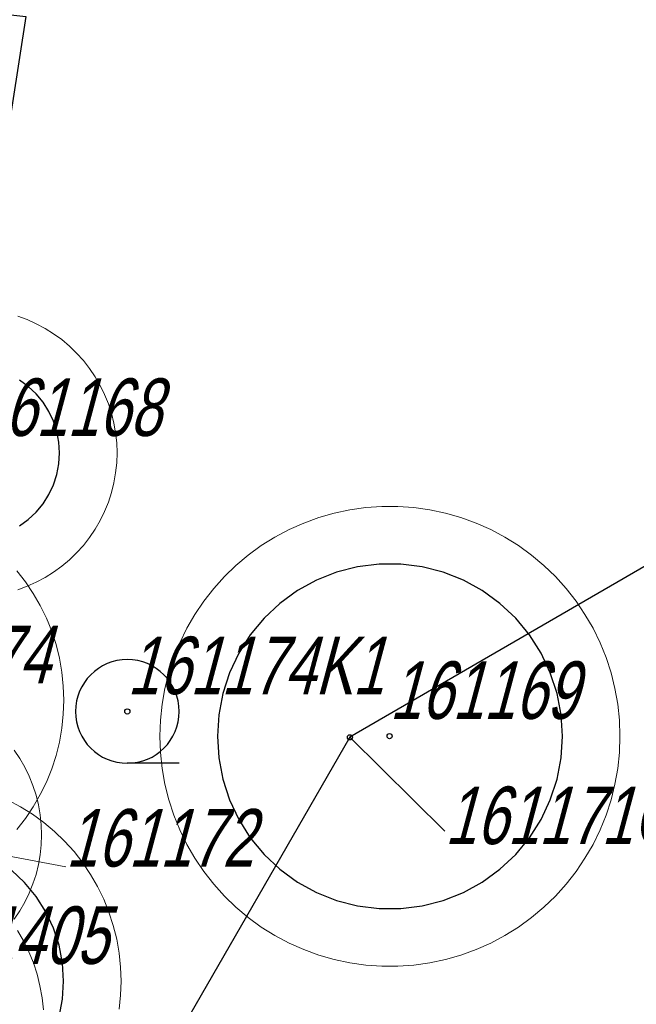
# Model space of a CAD drawing. Header units: metres. Extents: x 7419449 to 7420144, y 5549519 to 5549653.
# Tile 37 of 67: x 7419534 to 7419544, y 5549541 to 5549558. Entities that reach past the tile are written whole.
import ezdxf
from ezdxf.enums import TextEntityAlignment as Align

# ---------------------------------------------------------------- set-up
doc = ezdxf.new("R2010")
doc.units = ezdxf.units.M
doc.layers.add('_4_korony', color=7, linetype='Continuous', lineweight=25, true_color=0x7aa300)
for name, color, linetype, lineweight in [('_4_krzewy istniejące', 86, 'Continuous', 30), ('_4_NUMERY_PIKIET', 7, 'Continuous', 15), ('_4_SOD', 30, 'Continuous', 20)]:
    doc.layers.add(name, color=color, linetype=linetype, lineweight=lineweight)
doc.layers.add('_4_PUNKT_INWENTARYZACYJNY', color=7, linetype='Continuous')
doc.styles.add('STANDARD-Working1250', font='arial.ttf', dxfattribs={"height": 2.5})

# ---------------------------------------------------------------- blocks, each defined once
blk = doc.blocks.new('A$C38776EB9')
at = {"linetype": 'Continuous', "transparency": 33554623}
blk.add_line((-0.525, -0.525), (0, -0.525), dxfattribs=at)
blk.add_circle((0, 0), 0.525, dxfattribs=at)

msp = doc.modelspace()

# ---------------------------------------------------------------- linework, layer by layer
at = {"layer": '_4_korony', "linetype": 'Continuous', "flags": 128}
for points in [[(7419533.655, 5549549.538), (7419533.807, 5549549.648), (7419533.944, 5549549.777), (7419534.065, 5549549.922), (7419534.165, 5549550.081), (7419534.246, 5549550.252), (7419534.304, 5549550.431), (7419534.339, 5549550.616), (7419534.351, 5549550.804), (7419534.339, 5549550.992), (7419534.304, 5549551.177), (7419534.246, 5549551.356), (7419534.165, 5549551.527), (7419534.065, 5549551.686), (7419533.944, 5549551.831), (7419533.807, 5549551.96), (7419533.655, 5549552.07)], [(7419534.343, 5549541), (7419534.402, 5549541.309), (7419534.422, 5549541.622), (7419534.402, 5549541.935), (7419534.343, 5549542.244), (7419534.246, 5549542.542), (7419534.113, 5549542.826), (7419533.945, 5549543.091), (7419533.744, 5549543.333), (7419533.516, 5549543.548)]]:
    msp.add_lwpolyline(points, dxfattribs=at)
msp.add_lwpolyline([(7419543.095, 5549545.877), (7419543.071, 5549546.253), (7419543.001, 5549546.623), (7419542.884, 5549546.981), (7419542.724, 5549547.322), (7419542.522, 5549547.64), (7419542.282, 5549547.931), (7419542.007, 5549548.189), (7419541.702, 5549548.41), (7419541.372, 5549548.591), (7419541.022, 5549548.73), (7419540.657, 5549548.824), (7419540.283, 5549548.871), (7419539.907, 5549548.871), (7419539.533, 5549548.824), (7419539.168, 5549548.73), (7419538.818, 5549548.591), (7419538.488, 5549548.41), (7419538.183, 5549548.189), (7419537.908, 5549547.931), (7419537.668, 5549547.64), (7419537.466, 5549547.322), (7419537.306, 5549546.981), (7419537.189, 5549546.623), (7419537.119, 5549546.253), (7419537.095, 5549545.877), (7419537.119, 5549545.501), (7419537.189, 5549545.131), (7419537.306, 5549544.773), (7419537.466, 5549544.432), (7419537.668, 5549544.114), (7419537.908, 5549543.823), (7419538.183, 5549543.565), (7419538.488, 5549543.344), (7419538.818, 5549543.163), (7419539.168, 5549543.024), (7419539.533, 5549542.93), (7419539.907, 5549542.883), (7419540.283, 5549542.883), (7419540.657, 5549542.93), (7419541.022, 5549543.024), (7419541.372, 5549543.163), (7419541.702, 5549543.344), (7419542.007, 5549543.565), (7419542.282, 5549543.823), (7419542.522, 5549544.114), (7419542.724, 5549544.432), (7419542.884, 5549544.773), (7419543.001, 5549545.131), (7419543.071, 5549545.501)], close=True, dxfattribs=at)
at = {"layer": '_4_krzewy istniejące', "elevation": 10.18}
msp.add_lwpolyline([(7419533.763, 5549558.395), (7419528.84, 5549526.525), (7419523.94, 5549526.59), (7419483.43, 5549529.18), (7419454.642, 5549530.858), (7419457.792, 5549566.805), (7419533.763, 5549558.395)], dxfattribs=at)
at = {"layer": '_4_krzewy istniejące'}
msp.add_lwpolyline([(7419535.02, 5549538.26), (7419539.28, 5549534.23), (7419542.49, 5549536.93), (7419550.41, 5549535.74), (7419549.61, 5549547.95), (7419548.02, 5549550.86), (7419539.4, 5549545.86), (7419535.02, 5549538.26)], dxfattribs=at)
at = {"layer": '_4_NUMERY_PIKIET'}
for points in [[(7419539.4, 5549545.86), (7419541.05, 5549544.228)], [(7419531.54, 5549544.16), (7419534.461, 5549543.609)]]:
    msp.add_lwpolyline(points, dxfattribs=at)
at = {"layer": '_4_PUNKT_INWENTARYZACYJNY'}
for centre in [(7419535.53, 5549546.31), (7419539.4, 5549545.86), (7419540.09, 5549545.88)]:
    msp.add_circle(centre, 0.045, dxfattribs=at)
at = {"layer": '_4_SOD', "flags": 128}
for points in [[(7419533.624, 5549548.426), (7419533.788, 5549548.486), (7419533.947, 5549548.557), (7419534.101, 5549548.639), (7419534.249, 5549548.731), (7419534.39, 5549548.834), (7419534.524, 5549548.946), (7419534.649, 5549549.067), (7419534.766, 5549549.197), (7419534.874, 5549549.335), (7419534.971, 5549549.479), (7419535.058, 5549549.63), (7419535.135, 5549549.787), (7419535.2, 5549549.949), (7419535.254, 5549550.115), (7419535.296, 5549550.284), (7419535.327, 5549550.456), (7419535.345, 5549550.63), (7419535.351, 5549550.804), (7419535.345, 5549550.978), (7419535.327, 5549551.152), (7419535.296, 5549551.324), (7419535.254, 5549551.493), (7419535.2, 5549551.659), (7419535.135, 5549551.821), (7419535.058, 5549551.978), (7419534.971, 5549552.129), (7419534.874, 5549552.273), (7419534.766, 5549552.411), (7419534.649, 5549552.541), (7419534.524, 5549552.662), (7419534.39, 5549552.774), (7419534.249, 5549552.877), (7419534.101, 5549552.969), (7419533.947, 5549553.051), (7419533.788, 5549553.122), (7419533.624, 5549553.182)], [(7419533.607, 5549544.256), (7419533.758, 5549544.449), (7419533.894, 5549544.651), (7419534.016, 5549544.863), (7419534.123, 5549545.082), (7419534.215, 5549545.309), (7419534.29, 5549545.541), (7419534.35, 5549545.778), (7419534.392, 5549546.019), (7419534.417, 5549546.262), (7419534.426, 5549546.506), (7419534.417, 5549546.75), (7419534.392, 5549546.993), (7419534.35, 5549547.234), (7419534.29, 5549547.471), (7419534.215, 5549547.703), (7419534.123, 5549547.93), (7419534.016, 5549548.149), (7419533.894, 5549548.361), (7419533.758, 5549548.563), (7419533.607, 5549548.756)], [(7419533.563, 5549542.697), (7419533.66, 5549542.841), (7419533.747, 5549542.992), (7419533.824, 5549543.149), (7419533.889, 5549543.311), (7419533.943, 5549543.477), (7419533.985, 5549543.646), (7419534.016, 5549543.818), (7419534.034, 5549543.992), (7419534.04, 5549544.166), (7419534.034, 5549544.34), (7419534.016, 5549544.514), (7419533.985, 5549544.686), (7419533.943, 5549544.855), (7419533.889, 5549545.021), (7419533.824, 5549545.183), (7419533.747, 5549545.34), (7419533.66, 5549545.491), (7419533.563, 5549545.635)], [(7419535.388, 5549541.135), (7419535.413, 5549541.378), (7419535.422, 5549541.622), (7419535.413, 5549541.866), (7419535.388, 5549542.109), (7419535.346, 5549542.35), (7419535.286, 5549542.587), (7419535.211, 5549542.819), (7419535.119, 5549543.046), (7419535.012, 5549543.265), (7419534.89, 5549543.477), (7419534.754, 5549543.679), (7419534.603, 5549543.872), (7419534.44, 5549544.053), (7419534.264, 5549544.223), (7419534.077, 5549544.38), (7419533.879, 5549544.524), (7419533.672, 5549544.653), (7419533.456, 5549544.768)], [(7419534.07, 5549541.121), (7419534.048, 5549541.33), (7419534.011, 5549541.536), (7419533.961, 5549541.739), (7419533.896, 5549541.938), (7419533.818, 5549542.132), (7419533.726, 5549542.32), (7419533.621, 5549542.502)]]:
    msp.add_lwpolyline(points, dxfattribs=at)
msp.add_lwpolyline([(7419544.095, 5549545.877), (7419544.085, 5549546.156), (7419544.056, 5549546.434), (7419544.008, 5549546.709), (7419543.94, 5549546.98), (7419543.854, 5549547.245), (7419543.749, 5549547.504), (7419543.627, 5549547.755), (7419543.487, 5549547.997), (7419543.331, 5549548.228), (7419543.159, 5549548.448), (7419542.972, 5549548.656), (7419542.772, 5549548.85), (7419542.558, 5549549.029), (7419542.332, 5549549.193), (7419542.095, 5549549.341), (7419541.848, 5549549.472), (7419541.593, 5549549.586), (7419541.331, 5549549.681), (7419541.063, 5549549.758), (7419540.79, 5549549.816), (7419540.513, 5549549.855), (7419540.235, 5549549.875), (7419539.955, 5549549.875), (7419539.677, 5549549.855), (7419539.4, 5549549.816), (7419539.127, 5549549.758), (7419538.859, 5549549.681), (7419538.597, 5549549.586), (7419538.342, 5549549.472), (7419538.095, 5549549.341), (7419537.858, 5549549.193), (7419537.632, 5549549.029), (7419537.418, 5549548.85), (7419537.218, 5549548.656), (7419537.031, 5549548.448), (7419536.859, 5549548.228), (7419536.703, 5549547.997), (7419536.563, 5549547.755), (7419536.441, 5549547.504), (7419536.336, 5549547.245), (7419536.25, 5549546.98), (7419536.182, 5549546.709), (7419536.134, 5549546.434), (7419536.105, 5549546.156), (7419536.095, 5549545.877), (7419536.105, 5549545.598), (7419536.134, 5549545.32), (7419536.182, 5549545.045), (7419536.25, 5549544.774), (7419536.336, 5549544.509), (7419536.441, 5549544.25), (7419536.563, 5549543.999), (7419536.703, 5549543.757), (7419536.859, 5549543.526), (7419537.031, 5549543.306), (7419537.218, 5549543.098), (7419537.418, 5549542.904), (7419537.632, 5549542.725), (7419537.858, 5549542.561), (7419538.095, 5549542.413), (7419538.342, 5549542.282), (7419538.597, 5549542.168), (7419538.859, 5549542.073), (7419539.127, 5549541.996), (7419539.4, 5549541.938), (7419539.677, 5549541.899), (7419539.955, 5549541.879), (7419540.235, 5549541.879), (7419540.513, 5549541.899), (7419540.79, 5549541.938), (7419541.063, 5549541.996), (7419541.331, 5549542.073), (7419541.593, 5549542.168), (7419541.848, 5549542.282), (7419542.095, 5549542.413), (7419542.332, 5549542.561), (7419542.558, 5549542.725), (7419542.772, 5549542.904), (7419542.972, 5549543.098), (7419543.159, 5549543.306), (7419543.331, 5549543.526), (7419543.487, 5549543.757), (7419543.627, 5549543.999), (7419543.749, 5549544.25), (7419543.854, 5549544.509), (7419543.94, 5549544.774), (7419544.008, 5549545.045), (7419544.056, 5549545.32), (7419544.085, 5549545.598)], close=True, dxfattribs=at)

# ---------------------------------------------------------------- block references
at = {"layer": '_4_krzewy istniejące', "transparency": 33554687, "xscale": -1.716736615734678, "yscale": 1.716736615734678, "zscale": 1.716736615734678}
msp.add_blockref('A$C38776EB9', (7419535.53, 5549546.31), dxfattribs=at)

# ---------------------------------------------------------------- texts
at = {"layer": '_4_NUMERY_PIKIET', "style": 'STANDARD-Working1250', "oblique": 15, "width": 0.7}
for s, p in [('161168', (7419532.85, 5549550.8)), ('161174', (7419530.92, 5549546.5)), ('161174K1', (7419535.53, 5549546.31)), ('161169', (7419540.09, 5549545.88)), ('161171GD1G', (7419541.05, 5549543.703)), ('161172', (7419534.461, 5549543.313)), ('161405', (7419531.92, 5549541.62))]:
    msp.add_text(s, height=1, dxfattribs=at).set_placement(p, align=Align.BOTTOM_LEFT)

doc.saveas('drawing.dxf')
